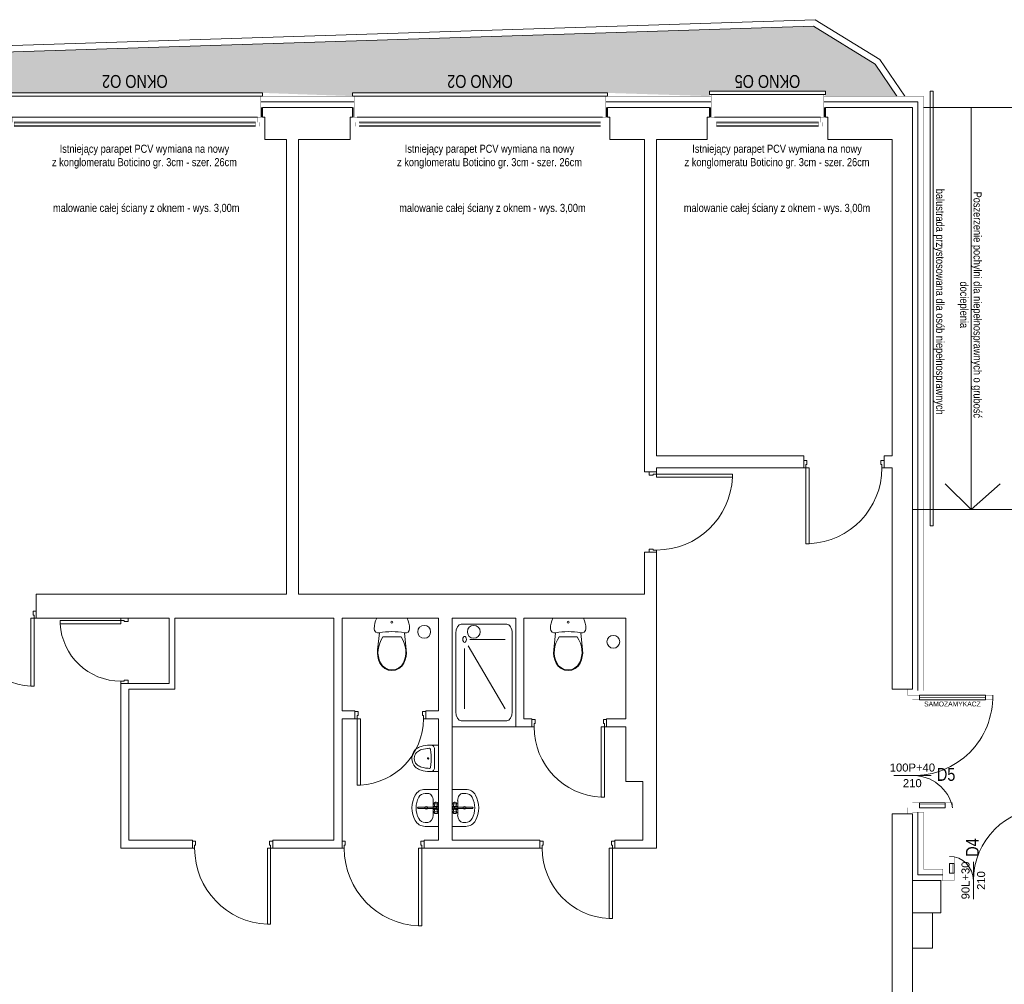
# Model space of a CAD drawing. Header units: millimetres. Extents: x 18880 to 99371, y -5529 to 27899.
# Tile 95 of 161: x 25118 to 26342, y 19063 to 20262. Entities that reach past the tile are written whole.
import ezdxf

# ---------------------------------------------------------------- set-up
doc = ezdxf.new("R2010")
doc.units = ezdxf.units.MM
doc.set_wipeout_variables(frame=1)
doc.linetypes.add('DASHED', pattern=[19.05, 12.7, -6.35])
for name, color, linetype, lineweight in [('AA_HATCH', 251, 'Continuous', 0), ('AA_IZOLACJA', 251, 'Continuous', 0), ('AA_OPIS', 2, 'Continuous', 0), ('AA_WIDOK', 254, 'Continuous', 0), ('AP wymiary', 40, 'Continuous', 0), ('Drzwi ArchiCAD_Nr_Pióra__1', 7, 'Continuous', 13), ('Drzwi ArchiCAD_Nr_Pióra__23', 4, 'Continuous', 20), ('Drzwi ArchiCAD_Nr_Pióra__3', 4, 'Continuous', 18), ('inwentaryzacja_wyposazenie_sanitarne_Nr_pióra__1', 7, 'Continuous', 13), ('K_SCIANY', 90, 'Continuous', 20)]:
    doc.layers.add(name, color=color, linetype=linetype, lineweight=lineweight)
for name, color, linetype in [('Drzwi ArchiCAD', 7, 'Continuous'), ('inwentaryzacja_wyposazenie_sanitarne', 7, 'Continuous'), ('Okna ArchiCADa', 7, 'Continuous')]:
    doc.layers.add(name, color=color, linetype=linetype)
doc.styles.add('ARIAL', font='arial.ttf')
doc.styles.add('Arial Narrow', font='txt')
doc.linetypes.add('STYROPIAN', pattern='A,0.000141,[1,styropian.shx,S=1,R=0,X=0,Y=0],-14.102004', length=14.102145)

# ---------------------------------------------------------------- blocks, each defined once
blk = doc.blocks.new('D1 Drzwi proste 12_85')
at = {"layer": 'Drzwi ArchiCAD_Nr_Pióra__1', "linetype": 'Continuous'}
for p, q in [((-500, 0), (-500, -90)), ((500, 0), (500, -90))]:
    blk.add_line(p, q, dxfattribs=at)
at = {"layer": 'Drzwi ArchiCAD_Nr_Pióra__23', "linetype": 'Continuous'}
for p, q in [((-472, 0), (-500, 0)), ((-500, 0), (-500, -90)), ((-472, -40), (-472, 0)), ((500, 0), (472, 0)), ((472, 0), (472, -40)), ((500, -90), (500, 0)), ((-500, -90), (-460, -90)), ((-460, -40), (-472, -40)), ((-460, -90), (-460, -40)), ((472, -40), (460, -40)), ((460, -40), (460, -90)), ((460, -90), (500, -90))]:
    blk.add_line(p, q, dxfattribs=at)
at = {"layer": 'Drzwi ArchiCAD_Nr_Pióra__3', "linetype": 'Continuous'}
for p, q in [((472, 944), (432, 944)), ((432, 944), (432, 0)), ((472, 0), (472, 944)), ((432, 0), (472, 0))]:
    blk.add_line(p, q, dxfattribs=at)
blk.add_arc((472, 0), 944, 92.4285, 180, dxfattribs=at)
blk = doc.blocks.new('D1 Drzwi proste 12_86')
at = {"layer": 'Drzwi ArchiCAD_Nr_Pióra__1', "linetype": 'Continuous'}
for p, q in [((-450, 0), (-450, -90)), ((450, 0), (450, -90))]:
    blk.add_line(p, q, dxfattribs=at)
at = {"layer": 'Drzwi ArchiCAD_Nr_Pióra__23', "linetype": 'Continuous'}
for p, q in [((-422, 0), (-450, 0)), ((-450, 0), (-450, -90)), ((-422, -40), (-422, 0)), ((450, 0), (422, 0)), ((422, 0), (422, -40)), ((450, -90), (450, 0)), ((-450, -90), (-410, -90)), ((-410, -40), (-422, -40)), ((-410, -90), (-410, -40)), ((422, -40), (410, -40)), ((410, -40), (410, -90)), ((410, -90), (450, -90))]:
    blk.add_line(p, q, dxfattribs=at)
at = {"layer": 'Drzwi ArchiCAD_Nr_Pióra__3', "linetype": 'Continuous'}
for p, q in [((422, 844), (382, 844)), ((382, 844), (382, 0)), ((422, 0), (422, 844)), ((382, 0), (422, 0))]:
    blk.add_line(p, q, dxfattribs=at)
blk.add_arc((422, 0), 844, 92.7165, 180, dxfattribs=at)
blk = doc.blocks.new('D1 Drzwi proste 12_88')
at = {"layer": 'Drzwi ArchiCAD_Nr_Pióra__1', "linetype": 'Continuous'}
for p, q in [((-500, 0), (-500, -90)), ((500, 0), (500, -90))]:
    blk.add_line(p, q, dxfattribs=at)
at = {"layer": 'Drzwi ArchiCAD_Nr_Pióra__23', "linetype": 'Continuous'}
for p, q in [((-472, 0), (-500, 0)), ((-500, 0), (-500, -90)), ((-472, -40), (-472, 0)), ((500, 0), (472, 0)), ((472, 0), (472, -40)), ((500, -90), (500, 0)), ((-500, -90), (-460, -90)), ((-460, -40), (-472, -40)), ((-460, -90), (-460, -40)), ((472, -40), (460, -40)), ((460, -40), (460, -90)), ((460, -90), (500, -90))]:
    blk.add_line(p, q, dxfattribs=at)
at = {"layer": 'Drzwi ArchiCAD_Nr_Pióra__3', "linetype": 'Continuous'}
for p, q in [((472, 944), (432, 944)), ((432, 944), (432, 0)), ((472, 0), (472, 944)), ((432, 0), (472, 0))]:
    blk.add_line(p, q, dxfattribs=at)
blk.add_arc((472, 0), 944, 92.4285, 180, dxfattribs=at)
blk = doc.blocks.new('D1 Drzwi proste 12_89')
at = {"layer": 'Drzwi ArchiCAD_Nr_Pióra__1', "linetype": 'Continuous'}
for p, q in [((-405, 0), (-405, -90)), ((405, 0), (405, -90))]:
    blk.add_line(p, q, dxfattribs=at)
at = {"layer": 'Drzwi ArchiCAD_Nr_Pióra__23', "linetype": 'Continuous'}
for p, q in [((-377, 0), (-405, 0)), ((-405, 0), (-405, -90)), ((-377, -40), (-377, 0)), ((405, 0), (377, 0)), ((377, 0), (377, -40)), ((405, -90), (405, 0)), ((-405, -90), (-365, -90)), ((-365, -40), (-377, -40)), ((-365, -90), (-365, -40)), ((377, -40), (365, -40)), ((365, -40), (365, -90)), ((365, -90), (405, -90))]:
    blk.add_line(p, q, dxfattribs=at)
at = {"layer": 'Drzwi ArchiCAD_Nr_Pióra__3', "linetype": 'Continuous'}
for p, q in [((377, 754), (337, 754)), ((337, 754), (337, 0)), ((377, 0), (377, 754)), ((337, 0), (377, 0))]:
    blk.add_line(p, q, dxfattribs=at)
blk.add_arc((377, 0), 754, 93.041, 180, dxfattribs=at)
blk = doc.blocks.new('D1 Drzwi proste 12_90')
at = {"layer": 'Drzwi ArchiCAD_Nr_Pióra__1', "linetype": 'Continuous'}
for p, q in [((-465, 0), (-465, -90)), ((465, 0), (465, -90))]:
    blk.add_line(p, q, dxfattribs=at)
at = {"layer": 'Drzwi ArchiCAD_Nr_Pióra__23', "linetype": 'Continuous'}
for p, q in [((-437, 0), (-465, 0)), ((-465, 0), (-465, -90)), ((-437, -40), (-437, 0)), ((465, 0), (437, 0)), ((437, 0), (437, -40)), ((465, -90), (465, 0)), ((-465, -90), (-425, -90)), ((-425, -40), (-437, -40)), ((-425, -90), (-425, -40)), ((437, -40), (425, -40)), ((425, -40), (425, -90)), ((425, -90), (465, -90))]:
    blk.add_line(p, q, dxfattribs=at)
at = {"layer": 'Drzwi ArchiCAD_Nr_Pióra__3', "linetype": 'Continuous'}
for p, q in [((437, 874), (397, 874)), ((397, 874), (397, 0)), ((437, 0), (437, 874)), ((397, 0), (437, 0))]:
    blk.add_line(p, q, dxfattribs=at)
blk.add_arc((437, 0), 874, 92.6231, 180, dxfattribs=at)
blk = doc.blocks.new('D1 Drzwi proste 12_91')
at = {"layer": 'Drzwi ArchiCAD_Nr_Pióra__1', "linetype": 'Continuous'}
for p, q in [((-510, 0), (-510, -90)), ((510, 0), (510, -90))]:
    blk.add_line(p, q, dxfattribs=at)
at = {"layer": 'Drzwi ArchiCAD_Nr_Pióra__23', "linetype": 'Continuous'}
for p, q in [((-482, 0), (-510, 0)), ((-510, 0), (-510, -90)), ((-482, -40), (-482, 0)), ((510, 0), (482, 0)), ((482, 0), (482, -40)), ((510, -90), (510, 0)), ((-510, -90), (-470, -90)), ((-470, -40), (-482, -40)), ((-470, -90), (-470, -40)), ((482, -40), (470, -40)), ((470, -40), (470, -90)), ((470, -90), (510, -90))]:
    blk.add_line(p, q, dxfattribs=at)
at = {"layer": 'Drzwi ArchiCAD_Nr_Pióra__3', "linetype": 'Continuous'}
for p, q in [((482, 964), (442, 964)), ((442, 964), (442, 0)), ((482, 0), (482, 964)), ((442, 0), (482, 0))]:
    blk.add_line(p, q, dxfattribs=at)
blk.add_arc((482, 0), 964, 92.3781, 180, dxfattribs=at)
blk = doc.blocks.new('D1 Drzwi proste 12_92')
at = {"layer": 'Drzwi ArchiCAD_Nr_Pióra__1', "linetype": 'Continuous'}
for p, q in [((-500, 0), (-500, -90)), ((500, 0), (500, -90))]:
    blk.add_line(p, q, dxfattribs=at)
at = {"layer": 'Drzwi ArchiCAD_Nr_Pióra__23', "linetype": 'Continuous'}
for p, q in [((-472, 0), (-500, 0)), ((-500, 0), (-500, -90)), ((-472, -40), (-472, 0)), ((500, 0), (472, 0)), ((472, 0), (472, -40)), ((500, -90), (500, 0)), ((-500, -90), (-460, -90)), ((-460, -40), (-472, -40)), ((-460, -90), (-460, -40)), ((472, -40), (460, -40)), ((460, -40), (460, -90)), ((460, -90), (500, -90))]:
    blk.add_line(p, q, dxfattribs=at)
at = {"layer": 'Drzwi ArchiCAD_Nr_Pióra__3', "linetype": 'Continuous'}
for p, q in [((472, 944), (432, 944)), ((432, 944), (432, 0)), ((472, 0), (472, 944)), ((432, 0), (472, 0))]:
    blk.add_line(p, q, dxfattribs=at)
blk.add_arc((472, 0), 944, 92.4285, 180, dxfattribs=at)
blk = doc.blocks.new('D1 Drzwi proste 12_129')
at = {"layer": 'Drzwi ArchiCAD_Nr_Pióra__1', "linetype": 'Continuous'}
for p, q in [((-440, 0), (-440, -90)), ((440, 0), (440, -90))]:
    blk.add_line(p, q, dxfattribs=at)
at = {"layer": 'Drzwi ArchiCAD_Nr_Pióra__23', "linetype": 'Continuous'}
for p, q in [((-412, 0), (-440, 0)), ((-440, 0), (-440, -90)), ((-412, -40), (-412, 0)), ((440, 0), (412, 0)), ((412, 0), (412, -40)), ((440, -90), (440, 0)), ((-440, -90), (-400, -90)), ((-400, -40), (-412, -40)), ((-400, -90), (-400, -40)), ((412, -40), (400, -40)), ((400, -40), (400, -90)), ((400, -90), (440, -90))]:
    blk.add_line(p, q, dxfattribs=at)
at = {"layer": 'Drzwi ArchiCAD_Nr_Pióra__3', "linetype": 'Continuous'}
for p, q in [((412, 824), (372, 824)), ((372, 824), (372, 0)), ((412, 0), (412, 824)), ((372, 0), (412, 0))]:
    blk.add_line(p, q, dxfattribs=at)
blk.add_arc((412, 0), 824, 92.7824, 180, dxfattribs=at)
blk = doc.blocks.new('Umywalka 01 12_4')
at = {"layer": 'inwentaryzacja_wyposazenie_sanitarne_Nr_pióra__1', "linetype": 'Continuous'}
for p, q in [((-230, 0), (-230, -168)), ((230, 0), (-230, 0)), ((230, 0), (230, -168)), ((-91, -68), (-91, -68)), ((91, -68), (-91, -68)), ((-69, -23), (-70, -29)), ((-70, -29), (-70, -36)), ((-70, -36), (-69, -43)), ((-68, -17), (-69, -23)), ((-69, -43), (-68, -48)), ((-66, -14), (-68, -17)), ((-68, -48), (-66, -51)), ((-60, -10), (-66, -14)), ((-60, -55), (-66, -51)), ((-58, -9), (-60, -10)), ((-60, -55), (-58, -57)), ((-55, -10), (-58, -9)), ((-20, -21), (-58, -9)), ((-20, -45), (-58, -57)), ((-58, -57), (-55, -55)), ((-52, -14), (-55, -10)), ((-55, -55), (-52, -51)), ((-50, -21), (-52, -14)), ((-52, -51), (-50, -45)), ((-50, -29), (-50, -21)), ((-50, -37), (-50, -29)), ((-50, -45), (-50, -37)), ((-8, -31), (-8, -252)), ((8, -252), (8, -31)), ((20, -21), (58, -9)), ((20, -45), (58, -57)), ((52, -14), (50, -21)), ((50, -21), (50, -29)), ((50, -29), (50, -37)), ((50, -37), (50, -45)), ((50, -45), (52, -51)), ((55, -10), (52, -14)), ((52, -51), (55, -55)), ((58, -9), (55, -10)), ((55, -55), (58, -57)), ((60, -10), (58, -9)), ((58, -57), (60, -55)), ((60, -10), (66, -14)), ((60, -55), (66, -51)), ((68, -17), (66, -14)), ((66, -51), (68, -48)), ((69, -23), (68, -17)), ((68, -48), (69, -43)), ((70, -29), (69, -23)), ((69, -43), (70, -36)), ((70, -36), (70, -29)), ((-180, -134), (-180, -168)), ((180, -134), (180, -168))]:
    blk.add_line(p, q, dxfattribs=at)
blk.add_circle((0, -152), 17.5, dxfattribs=at)
for centre, radius, start, end in [((0, -33), 30, 27.9765, 152.0235), ((0, -33), 30, 207.9765, 254.7747), ((0, -33), 16.8, 298.0549, 241.9451), ((0, -33), 8, 10, 170), ((0, -33), 30, 285.2253, 332.0235), ((-91, -168), 139, 180, 241.5254), ((-91, -168), 88.9, 180, 241.5254), ((91, -168), 88.9, 298.4746, 0), ((91, -168), 139, 298.4746, 0), ((0, 0), 330, 241.5254, 298.4746), ((0, 0), 280, 241.5254, 298.4746), ((0, -252), 7.88, 180, 0)]:
    blk.add_arc(centre, radius, start, end, dxfattribs=at)
for centre, major_axis, start_param, end_param in [((-91, -134), (88.9, 0), 1.570796, 3.141593), ((91, -134), (-88.9, 0), 3.141593, 4.712389)]:
    blk.add_ellipse(centre, major_axis=major_axis, ratio=0.750558, start_param=start_param, end_param=end_param, dxfattribs=at)
blk = doc.blocks.new('WC DP 12_9')
at = {"layer": 'inwentaryzacja_wyposazenie_sanitarne_Nr_pióra__1', "linetype": 'Continuous'}
for p, q in [((18, 619), (8, 587)), ((31, 650), (18, 619)), ((409, 650), (31, 650)), ((422, 619), (409, 650)), ((432, 587), (422, 619)), ((2, 554), (0, 520)), ((0, 520), (5, 498)), ((8, 587), (2, 554)), ((5, 498), (20, 479)), ((420, 479), (435, 498)), ((438, 554), (432, 587)), ((435, 498), (440, 520)), ((440, 520), (438, 554)), ((20, 479), (40, 469)), ((40, 469), (64, 469)), ((64, 469), (41, 257)), ((86, 381), (68, 341)), ((107, 419), (86, 381)), ((333, 419), (107, 419)), ((354, 381), (333, 419)), ((372, 341), (354, 381)), ((399, 257), (376, 469)), ((376, 469), (400, 469)), ((400, 469), (420, 479)), ((41, 257), (39, 215)), ((49, 256), (47, 215)), ((56, 299), (49, 256)), ((68, 341), (56, 299)), ((384, 299), (372, 341)), ((391, 256), (384, 299)), ((393, 215), (391, 256)), ((401, 215), (399, 257)), ((39, 215), (44, 173)), ((44, 173), (54, 132)), ((47, 215), (52, 174)), ((52, 174), (62, 134)), ((54, 132), (70, 92)), ((62, 134), (78, 96)), ((362, 96), (378, 134)), ((370, 92), (386, 132)), ((378, 134), (388, 174)), ((386, 132), (396, 173)), ((388, 174), (393, 215)), ((396, 173), (401, 215)), ((70, 92), (97, 54)), ((78, 96), (102, 60)), ((97, 54), (132, 25)), ((102, 60), (136, 32)), ((132, 25), (174, 6)), ((136, 32), (176, 14)), ((174, 6), (220, 0)), ((176, 14), (220, 8)), ((220, 8), (264, 14)), ((220, 0), (266, 6)), ((264, 14), (304, 32)), ((266, 6), (308, 25)), ((304, 32), (338, 60)), ((308, 25), (343, 54)), ((338, 60), (362, 96)), ((343, 54), (370, 92))]:
    blk.add_line(p, q, dxfattribs=at)
blk.add_ellipse((220, 600), major_axis=(12.2, 0), ratio=0.9963, dxfattribs=at)
blk.add_ellipse((220, -298), major_axis=(785, 0), ratio=0.9963, start_param=1.370375, end_param=1.771221, dxfattribs=at)
blk = doc.blocks.new('Brodzik prysznicowy 12_6')
at = {"layer": 'inwentaryzacja_wyposazenie_sanitarne_Nr_pióra__1', "linetype": 'Continuous'}
for p, q in [((1350, 790), (0, 790)), ((0, 790), (0, 0)), ((187, 746), (1162, 746)), ((1350, 0), (1350, 790)), ((75, 110), (75, 680)), ((263, 219), (263, 658)), ((342, 200), (1125, 658)), ((1275, 110), (1275, 680)), ((375, 154), (1125, 154)), ((0, 0), (1350, 0)), ((187, 44), (1162, 44))]:
    blk.add_line(p, q, dxfattribs=at)
for centre, start_param, end_param in [((187, 680), 1.570796, 3.141593), ((1162, 680), 0, 1.570796), ((187, 110), 3.141593, 4.712389), ((1162, 110), 4.712389, 6.283185)]:
    blk.add_ellipse(centre, major_axis=(112, 0), ratio=0.585185, start_param=start_param, end_param=end_param, dxfattribs=at)
blk.add_ellipse((263, 154), major_axis=(-37.5, 0), ratio=0.585185, dxfattribs=at)
blk = doc.blocks.new('Umywalka 01 12_16')
at = {"layer": 'inwentaryzacja_wyposazenie_sanitarne_Nr_pióra__1', "linetype": 'Continuous'}
for p, q in [((-230, 0), (-230, -168)), ((230, 0), (-230, 0)), ((230, 0), (230, -168)), ((-91, -68), (-91, -68)), ((91, -68), (-91, -68)), ((-69, -23), (-70, -29)), ((-70, -29), (-70, -36)), ((-70, -36), (-69, -43)), ((-68, -17), (-69, -23)), ((-69, -43), (-68, -48)), ((-66, -14), (-68, -17)), ((-68, -48), (-66, -51)), ((-60, -10), (-66, -14)), ((-60, -55), (-66, -51)), ((-58, -9), (-60, -10)), ((-60, -55), (-58, -57)), ((-55, -10), (-58, -9)), ((-20, -21), (-58, -9)), ((-20, -45), (-58, -57)), ((-58, -57), (-55, -55)), ((-52, -14), (-55, -10)), ((-55, -55), (-52, -51)), ((-50, -21), (-52, -14)), ((-52, -51), (-50, -45)), ((-50, -29), (-50, -21)), ((-50, -37), (-50, -29)), ((-50, -45), (-50, -37)), ((-8, -31), (-8, -252)), ((8, -252), (8, -31)), ((20, -21), (58, -9)), ((20, -45), (58, -57)), ((52, -14), (50, -21)), ((50, -21), (50, -29)), ((50, -29), (50, -37)), ((50, -37), (50, -45)), ((50, -45), (52, -51)), ((55, -10), (52, -14)), ((52, -51), (55, -55)), ((58, -9), (55, -10)), ((55, -55), (58, -57)), ((60, -10), (58, -9)), ((58, -57), (60, -55)), ((60, -10), (66, -14)), ((60, -55), (66, -51)), ((68, -17), (66, -14)), ((66, -51), (68, -48)), ((69, -23), (68, -17)), ((68, -48), (69, -43)), ((70, -29), (69, -23)), ((69, -43), (70, -36)), ((70, -36), (70, -29)), ((-180, -134), (-180, -168)), ((180, -134), (180, -168))]:
    blk.add_line(p, q, dxfattribs=at)
blk.add_circle((0, -152), 17.5, dxfattribs=at)
for centre, radius, start, end in [((0, -33), 30, 27.9765, 152.0235), ((0, -33), 30, 207.9765, 254.7747), ((0, -33), 16.8, 298.0549, 241.9451), ((0, -33), 8, 10, 170), ((0, -33), 30, 285.2253, 332.0235), ((-91, -168), 139, 180, 241.5254), ((-91, -168), 88.9, 180, 241.5254), ((91, -168), 88.9, 298.4746, 0), ((91, -168), 139, 298.4746, 0), ((0, 0), 330, 241.5254, 298.4746), ((0, 0), 280, 241.5254, 298.4746), ((0, -252), 7.88, 180, 0)]:
    blk.add_arc(centre, radius, start, end, dxfattribs=at)
for centre, major_axis, start_param, end_param in [((-91, -134), (88.9, 0), 1.570796, 3.141593), ((91, -134), (-88.9, 0), 3.141593, 4.712389)]:
    blk.add_ellipse(centre, major_axis=major_axis, ratio=0.750558, start_param=start_param, end_param=end_param, dxfattribs=at)
blk = doc.blocks.new('Pisuar 01 12')
at = {"layer": 'inwentaryzacja_wyposazenie_sanitarne_Nr_pióra__1', "linetype": 'Continuous'}
for p, q in [((0, 330), (0, 306)), ((0, 330), (330, 330)), ((0, 306), (0, 283)), ((0, 283), (0, 279)), ((0, 279), (0, 246)), ((0, 243), (1, 249)), ((0, 246), (0, 243)), ((1, 249), (4, 256)), ((4, 256), (9, 262)), ((9, 262), (14, 267)), ((14, 267), (21, 272)), ((21, 272), (29, 275)), ((29, 275), (37, 278)), ((37, 278), (46, 280)), ((46, 280), (56, 280)), ((56, 280), (274, 280)), ((274, 280), (284, 280)), ((284, 280), (293, 278)), ((293, 278), (301, 275)), ((301, 275), (309, 272)), ((309, 272), (316, 267)), ((316, 267), (322, 262)), ((322, 262), (326, 256)), ((326, 256), (329, 249)), ((329, 249), (330, 243)), ((330, 330), (330, 287)), ((330, 287), (330, 279)), ((330, 279), (330, 246)), ((330, 246), (330, 243)), ((0, 243), (1, 218)), ((1, 218), (2, 200)), ((2, 200), (3, 191)), ((3, 191), (7, 165)), ((7, 165), (11, 139)), ((11, 139), (18, 113)), ((40, 222), (41, 224)), ((40, 219), (40, 222)), ((41, 201), (40, 219)), ((41, 224), (43, 227)), ((42, 193), (41, 201)), ((45, 168), (42, 193)), ((43, 227), (46, 228)), ((50, 143), (45, 168)), ((46, 228), (49, 230)), ((49, 230), (53, 231)), ((56, 119), (50, 143)), ((53, 231), (90, 235)), ((90, 235), (127, 238)), ((127, 238), (138, 238)), ((138, 238), (192, 238)), ((192, 238), (203, 238)), ((203, 238), (240, 235)), ((240, 235), (278, 231)), ((280, 143), (274, 119)), ((278, 231), (281, 230)), ((285, 168), (280, 143)), ((281, 230), (284, 228)), ((284, 228), (287, 227)), ((288, 193), (285, 168)), ((287, 227), (289, 224)), ((289, 201), (288, 193)), ((289, 224), (290, 222)), ((290, 219), (289, 201)), ((290, 222), (290, 219)), ((313, 113), (319, 139)), ((319, 139), (324, 165)), ((324, 165), (327, 191)), ((327, 191), (328, 200)), ((328, 200), (329, 218)), ((329, 218), (330, 243)), ((18, 113), (23, 98)), ((23, 98), (30, 82)), ((30, 82), (38, 68)), ((38, 68), (48, 54)), ((48, 54), (60, 40)), ((60, 105), (56, 119)), ((66, 92), (60, 105)), ((60, 40), (81, 23)), ((74, 80), (66, 92)), ((82, 67), (74, 80)), ((81, 23), (106, 11)), ((92, 57), (82, 67)), ((107, 44), (92, 57)), ((106, 11), (135, 3)), ((124, 36), (107, 44)), ((144, 30), (124, 36)), ((135, 3), (165, 0)), ((165, 28), (144, 30)), ((186, 30), (165, 28)), ((165, 0), (195, 3)), ((206, 36), (186, 30)), ((195, 3), (224, 11)), ((223, 44), (206, 36)), ((238, 57), (223, 44)), ((224, 11), (249, 23)), ((248, 67), (238, 57)), ((257, 80), (248, 67)), ((249, 23), (270, 40)), ((264, 92), (257, 80)), ((270, 105), (264, 92)), ((274, 119), (270, 105)), ((270, 40), (282, 54)), ((282, 54), (292, 68)), ((292, 68), (301, 82)), ((301, 82), (307, 98)), ((307, 98), (313, 113))]:
    blk.add_line(p, q, dxfattribs=at)
blk.add_ellipse((166, 201), major_axis=(9.27, 0), ratio=0.93164, dxfattribs=at)
blk = doc.blocks.new('O1 rozwierane 12_80')
at = {"layer": 'AA_WIDOK', "color": 4}
blk.add_lwpolyline([(1585, 260), (1585, 300), (-1585, 300), (-1585, 260)], dxfattribs=at)
at = {"layer": 'AA_WIDOK', "linetype": 'DASHED', "ltscale": 0.5}
blk.add_lwpolyline([(1585, 260), (-1585, 260)], dxfattribs=at)
at = {"layer": 'AA_WIDOK', "color": 4, "const_width": 3}
for points in [[(-1615, -90), (-1615, 0)], [(1615, 0), (1615, -90)]]:
    blk.add_lwpolyline(points, dxfattribs=at)
at = {"color": 4}
blk.add_wipeout([(-1500, -115), (-1500, -65), (-1525, -65), (-1525, 0), (1525, 0), (1525, -65), (1500, -65), (1500, -115)], dxfattribs=at).dxf.layer = 'AA_WIDOK'
at = {"layer": 'AA_IZOLACJA', "linetype": 'STYROPIAN', "ltscale": 0.2}
for points in [[(-1575, 120), (-1575, 0)], [(1575, 120), (1575, 0)]]:
    blk.add_lwpolyline(points, dxfattribs=at)
at = {"layer": 'AA_WIDOK', "const_width": 3}
for points in [[(-1565, 260), (-1565, 0)], [(1565, 260), (1565, 0)]]:
    blk.add_lwpolyline(points, dxfattribs=at)
at = {"layer": 'AA_WIDOK', "color": 4, "const_width": 3}
for points in [[(-1615, 0), (-1525, 0)], [(-1525, 0), (-1525, -65)], [(1525, -65), (1525, 0)], [(1525, 0), (1615, 0)], [(-1550, -90), (-1615, -90)], [(-1525, -65), (-1550, -65)], [(-1550, -65), (-1550, -90)], [(-1550, -65), (-1500, -65)], [(-1550, -115), (-1550, -65)], [(-1500, -115), (-1550, -115)], [(-1500, -65), (-1500, -115)], [(1500, -80), (-1500, -80)], [(1500, -90), (-1500, -90)], [(1500, -100), (-1500, -100)], [(1500, -115), (1500, -65)], [(1500, -65), (1550, -65)], [(1550, -115), (1500, -115)], [(1550, -65), (1525, -65)], [(1550, -90), (1550, -65)], [(1550, -65), (1550, -115)], [(1615, -90), (1550, -90)]]:
    blk.add_lwpolyline(points, dxfattribs=at)
at = {"layer": 'AA_WIDOK', "color": 4}
for points in [[(-1525, 0), (1525, 0)], [(1500, -65), (-1500, -65)], [(1500, -115), (-1500, -115)], [(1500, -115), (-1500, -115)]]:
    blk.add_lwpolyline(points, dxfattribs=at)
blk = doc.blocks.new('O1 rozwierane 12_97')
at = {"layer": 'AA_WIDOK', "color": 4}
blk.add_lwpolyline([(-720, 280), (-720, 320), (720, 320), (720, 280)], dxfattribs=at)
at = {"layer": 'AA_WIDOK', "linetype": 'DASHED', "ltscale": 0.5}
blk.add_lwpolyline([(-720, 280), (720, 280)], dxfattribs=at)
at = {"layer": 'AA_WIDOK', "color": 4, "const_width": 3}
for points in [[(-750, 0), (-750, -90)], [(750, -90), (750, 0)]]:
    blk.add_lwpolyline(points, dxfattribs=at)
at = {"color": 4}
blk.add_wipeout([(635, -115), (635, -65), (660, -65), (660, 0), (-660, 0), (-660, -65), (-635, -65), (-635, -115)], dxfattribs=at).dxf.layer = 'AA_WIDOK'
at = {"layer": 'AA_IZOLACJA', "linetype": 'STYROPIAN', "ltscale": 0.2}
for points in [[(-710, 120), (-710, 0)], [(710, 120), (710, 0)]]:
    blk.add_lwpolyline(points, dxfattribs=at)
at = {"layer": 'AA_WIDOK', "const_width": 3}
for points in [[(-700, 280), (-700, 0)], [(700, 280), (700, 0)]]:
    blk.add_lwpolyline(points, dxfattribs=at)
at = {"layer": 'AA_WIDOK', "color": 4, "const_width": 3}
for points in [[(-660, 0), (-750, 0)], [(-660, -65), (-660, 0)], [(750, 0), (660, 0)], [(660, 0), (660, -65)], [(-750, -90), (-685, -90)], [(-685, -90), (-685, -65)], [(-685, -65), (-660, -65)], [(-635, -65), (-685, -65)], [(-685, -65), (-685, -115)], [(-685, -115), (-635, -115)], [(-635, -115), (-635, -65)], [(-635, -80), (635, -80)], [(-635, -90), (635, -90)], [(-635, -100), (635, -100)], [(685, -65), (635, -65)], [(635, -65), (635, -115)], [(635, -115), (685, -115)], [(660, -65), (685, -65)], [(685, -65), (685, -90)], [(685, -115), (685, -65)], [(685, -90), (750, -90)]]:
    blk.add_lwpolyline(points, dxfattribs=at)
at = {"layer": 'AA_WIDOK', "color": 4}
for points in [[(660, 0), (-660, 0)], [(-635, -65), (635, -65)], [(-635, -115), (635, -115)], [(-635, -115), (635, -115)]]:
    blk.add_lwpolyline(points, dxfattribs=at)
blk = doc.blocks.new('dsggf')
at = {"layer": 'AA_WIDOK', "color": 4, "const_width": 0.3}
for points in [[(-13, 81), (-13, 90), (-19, 90), (-19, 81)], [(-16.5, 9), (-16.5, 81), (-15.5, 81), (-15.5, 9)], [(-133, 21), (-133, 30), (-127, 30), (-127, 21)], [(-129.5, 9), (-129.5, 21), (-130.5, 21), (-130.5, 9)], [(-143.5, -6), (-133, -6), (-133, 0), (-143.5, 0)], [(-133, 0), (-133, 9), (-127, 9), (-127, 0)], [(-13, 0), (-13, 9), (-19, 9), (-19, 0)], [(-2.5, -6), (-13, -6), (-13, 0), (-2.5, 0)]]:
    blk.add_lwpolyline(points, close=True, dxfattribs=at)
at = {"layer": 'AA_WIDOK', "color": 4}
for points in [[(-19, 9), (-19, 81), (-13, 81), (-13, 9)], [(-127, 9), (-127, 21), (-133, 21), (-133, 9)]]:
    blk.add_lwpolyline(points, close=True, dxfattribs=at)
at = {"layer": 'AA_WIDOK', "const_width": 0.3}
for points in [[(-141.5, 14), (-141.5, 0)], [(-4.5, 14), (-4.5, 0)]]:
    blk.add_lwpolyline(points, dxfattribs=at)
at = {"layer": 'AA_WIDOK', "color": 4}
for centre, radius, start, end in [((-13, 0), 90, 90, 180), ((-133.2, -0.2), 30.2, 0.3912, 89.6088)]:
    blk.add_arc(centre, radius, start, end, dxfattribs=at)
blk = doc.blocks.new('wgw')
at = {"layer": 'AA_WIDOK', "color": 4, "const_width": 0.3}
for points in [[(-6, 155), (-6, 147.5), (0, 147.5), (0, 155)], [(0, 147.5), (9, 147.5), (9, 141.5), (0, 141.5)], [(91, 147.5), (100, 147.5), (100, 141.5), (91, 141.5)], [(9, 144), (91, 144), (91, 145), (9, 145)], [(0, 7.5), (9, 7.5), (9, 13.5), (0, 13.5)], [(41, 7.5), (50, 7.5), (50, 13.5), (41, 13.5)], [(-6, 0), (-6, 7.5), (0, 7.5), (0, 0)], [(9, 11), (41, 11), (41, 10), (9, 10)]]:
    blk.add_lwpolyline(points, close=True, dxfattribs=at)
at = {"layer": 'AA_WIDOK', "const_width": 0.3}
for points in [[(14, 153), (0, 153)], [(14, 2), (0, 2)]]:
    blk.add_lwpolyline(points, dxfattribs=at)
at = {"layer": 'AA_WIDOK', "color": 4}
for points in [[(9, 141.5), (91, 141.5), (91, 147.5), (9, 147.5)], [(9, 13.5), (41, 13.5), (41, 7.5), (9, 7.5)]]:
    blk.add_lwpolyline(points, close=True, dxfattribs=at)
for centre, radius, start, end in [((1.9, 145.6), 98.1, 268.9003, 1.0997), ((1, -2.5), 50, 11.5023, 91.1781)]:
    blk.add_arc(centre, radius, start, end, dxfattribs=at)

msp = doc.modelspace()

# ---------------------------------------------------------------- hatches: boundary and pattern name
at = {"layer": 'AA_HATCH'}
h = msp.add_hatch(dxfattribs=at)
h.set_pattern_fill('AR-CONC', color=256, scale=0.1)
h.paths.add_polyline_path([(26104.98355, 20254.33245), (24580.47593, 20205.45549), (24494.34936, 20148.03857), (24465.96863, 20081.8187), (24507.60839, 18259.37583), (25866.01574, 18259.37583), (25866.01574, 17349.37583), (25910.01574, 17349.37583), (25910.01574, 18303.37583), (25857.01574, 18303.37583), (25857.01574, 18299.37583), (25540.01574, 18299.37583), (25430.01574, 18303.3044), (25430.01574, 18299.37583), (25113.01574, 18299.37583), (24997.01574, 18303.30803), (24997.01574, 18299.37583), (24680.01574, 18299.37583), (24582.01574, 18303.37583), (24582.01574, 19002.37583), (24578.01574, 19002.37583), (24578.01574, 19468.37583), (24582.01574, 20167.37583), (24668.51574, 20167.37583), (24668.51574, 20171.37583), (24985.51574, 20171.37583), (25103.01574, 20167.44277), (25103.01574, 20171.37583), (25420.01574, 20171.37583), (25532.01574, 20167.446), (25532.01574, 20171.37583), (25849.01574, 20171.37583), (25975.90845, 20167.43789), (25975.90845, 20173.37583), (26119.90845, 20173.37583), (26119.90845, 20167.37583), (26208.85058, 20167.37583), (26181.8768, 20207.13555)])

# ---------------------------------------------------------------- linework, layer by layer
at = {"layer": 'AA_IZOLACJA', "linetype": 'STYROPIAN', "ltscale": 1.4}
for points in [[(25534.01574, 20160.37583), (25418.01574, 20160.37583)], [(25977.90845, 20160.37583), (25847.01574, 20160.37583)], [(26235.01574, 19428.37583), (26235.01574, 20160.37583), (26117.90845, 20160.37583)], [(26266.01574, 19199.37583), (26235.01574, 19199.37583), (26235.01574, 19277.37583)]]:
    msp.add_lwpolyline(points, dxfattribs=at)
at = {"layer": 'AA_OPIS', "linetype": 'Continuous'}
for p, q in [((26204.81581, 19322.87583), (26251.21567, 19322.87583)), ((26304.01574, 19169.1759), (26304.01574, 19215.57575))]:
    msp.add_line(p, q, dxfattribs=at)
at = {"layer": 'AA_WIDOK'}
for p, q in [((26362.01574, 20153.37583), (26242.01574, 20153.37583)), ((26301.01574, 20153.37583), (26301.01574, 19653.37583)), ((26301.01574, 19653.37583), (26269.01385, 19685.37771)), ((26301.01574, 19653.37583), (26337.01763, 19685.37771)), ((26528.01574, 19653.37583), (26228.01574, 19653.37583))]:
    msp.add_line(p, q, dxfattribs=at)
at = {"layer": 'AA_WIDOK', "const_width": 0.3}
for points in [[(25534.01574, 20167.37583), (25418.01574, 20167.37583)], [(25977.90845, 20167.37583), (25847.01574, 20167.37583)], [(26242.01574, 19428.37583), (26242.01574, 20167.37583), (26117.90845, 20167.37583)], [(26266.01574, 19206.37583), (26242.01574, 19206.37583), (26242.01574, 19277.37583)]]:
    msp.add_lwpolyline(points, dxfattribs=at)
at = {"layer": 'AP wymiary'}
msp.add_lwpolyline([(26254.01574, 20173.37583), (26250.01574, 20173.37583), (26250.01574, 19633.37583), (26254.01574, 19633.37583)], close=True, dxfattribs=at)
at = {"layer": 'K_SCIANY'}
for points in [[(25465.01574, 19548.37583), (25465.01574, 20113.37583), (25529.01574, 20113.37583), (25529.01574, 20132.37583), (25529.01574, 20141.37583), (25532.01574, 20141.37583), (25532.01574, 20153.37583), (25420.01574, 20153.37583), (25420.01574, 20141.37583), (25423.01574, 20141.37583), (25423.01574, 20132.37583), (25423.01574, 20113.37583), (25450.01574, 20113.37583), (25450.01574, 19548.37583)], [(25901.01574, 19600.37583), (25895.01574, 19600.37583)], [(25895.01574, 19600.37583), (25895.01574, 19548.37583)], [(25910.01574, 19600.37583), (25901.01574, 19600.37583)], [(25910.01574, 19548.37583), (25910.01574, 19600.37583)], [(25139.01574, 19527.37583), (25139.01574, 19548.37583)], [(25450.01574, 19548.37583), (25139.01574, 19548.37583)], [(25895.01574, 19548.37583), (25465.01574, 19548.37583)], [(25910.01574, 19315.37583), (25910.01574, 19548.37583)], [(25139.01574, 19518.37583), (25139.01574, 19527.37583)], [(25139.01574, 19518.37583), (25244.01574, 19518.37583)], [(25244.01574, 19518.37583), (25253.01574, 19518.37583)], [(25253.01574, 19518.37583), (25254.01574, 19518.37583)], [(25254.01574, 19518.37583), (25304.01574, 19518.37583)], [(25304.01574, 19518.37583), (25304.01574, 19437.37583)], [(25311.01574, 19518.37583), (25509.01574, 19518.37583)], [(25311.01574, 19430.37583), (25311.01574, 19518.37583)], [(25509.01574, 19518.37583), (25509.01574, 19242.37583)], [(25519.01574, 19518.37583), (25639.01574, 19518.37583)], [(25519.01574, 19403.37583), (25519.01574, 19518.37583)], [(25639.01574, 19518.37583), (25639.01574, 19403.37583)], [(25656.01574, 19518.37583), (25735.01574, 19518.37583)], [(25656.01574, 19242.37583), (25656.01574, 19518.37583)], [(25735.01574, 19518.37583), (25735.01574, 19383.37583)], [(25745.01574, 19518.37583), (25872.01574, 19518.37583)], [(25745.01574, 19393.37583), (25745.01574, 19518.37583)], [(25872.01574, 19518.37583), (25872.01574, 19393.37583)], [(25244.01574, 19437.37583), (25253.01574, 19437.37583)], [(25244.01574, 19437.37583), (25244.01574, 19232.37583)], [(25253.01574, 19437.37583), (25254.01574, 19437.37583)], [(25304.01574, 19437.37583), (25254.01574, 19437.37583)], [(25254.01574, 19242.37583), (25254.01574, 19430.37583)], [(25254.01574, 19430.37583), (25311.01574, 19430.37583)], [(25535.01574, 19403.37583), (25519.01574, 19403.37583)], [(25535.01574, 19402.37583), (25535.01574, 19403.37583)], [(25535.01574, 19393.37583), (25535.01574, 19402.37583)], [(25623.01574, 19402.37583), (25623.01574, 19403.37583)], [(25639.01574, 19403.37583), (25623.01574, 19403.37583)], [(25623.01574, 19393.37583), (25623.01574, 19402.37583)], [(25519.01574, 19242.37583), (25519.01574, 19393.37583)], [(25519.01574, 19393.37583), (25535.01574, 19393.37583)], [(25623.01574, 19393.37583), (25639.01574, 19393.37583)], [(25639.01574, 19393.37583), (25639.01574, 19242.37583)], [(25755.01574, 19393.37583), (25745.01574, 19393.37583)], [(25755.01574, 19392.37583), (25755.01574, 19393.37583)], [(25755.01574, 19383.37583), (25755.01574, 19392.37583)], [(25848.01574, 19392.37583), (25848.01574, 19393.37583)], [(25872.01574, 19393.37583), (25848.01574, 19393.37583)], [(25848.01574, 19383.37583), (25848.01574, 19392.37583)], [(25735.01574, 19383.37583), (25755.01574, 19383.37583)], [(25848.01574, 19383.37583), (25872.01574, 19383.37583)], [(25872.01574, 19383.37583), (25872.01574, 19315.37583)], [(25872.01574, 19315.37583), (25893.01574, 19315.37583)], [(25893.01574, 19315.37583), (25893.01574, 19242.37583)], [(25910.01574, 19232.37583), (25910.01574, 19315.37583)], [(26203.01574, 18357.37583), (26203.01574, 19275.37583), (26216.51574, 19275.37583), (26228.01574, 19275.37583), (26228.01574, 19192.37583), (26263.51574, 19192.37583), (26263.51574, 19180.37583), (26263.51574, 19180.37583), (26263.51574, 19173.37583), (26263.51574, 19152.37583), (26228.01574, 19152.37583), (26228.01574, 19192.37583)], [(25333.01574, 19242.37583), (25254.01574, 19242.37583)], [(25333.01574, 19241.37583), (25333.01574, 19242.37583)], [(25433.01574, 19241.37583), (25433.01574, 19242.37583)], [(25509.01574, 19242.37583), (25433.01574, 19242.37583)], [(25519.01574, 19241.37583), (25519.01574, 19242.37583)], [(25621.01574, 19241.37583), (25621.01574, 19242.37583)], [(25639.01574, 19242.37583), (25621.01574, 19242.37583)], [(25765.01574, 19242.37583), (25656.01574, 19242.37583)], [(25765.01574, 19241.37583), (25765.01574, 19242.37583)], [(25858.01574, 19241.37583), (25858.01574, 19242.37583)], [(25893.01574, 19242.37583), (25858.01574, 19242.37583)], [(25244.01574, 19232.37583), (25333.01574, 19232.37583)], [(25333.01574, 19232.37583), (25333.01574, 19241.37583)], [(25433.01574, 19232.37583), (25433.01574, 19241.37583)], [(25433.01574, 19232.37583), (25519.01574, 19232.37583)], [(25519.01574, 19232.37583), (25519.01574, 19241.37583)], [(25621.01574, 19232.37583), (25621.01574, 19241.37583)], [(25621.01574, 19232.37583), (25765.01574, 19232.37583)], [(25765.01574, 19232.37583), (25765.01574, 19241.37583)], [(25858.01574, 19232.37583), (25858.01574, 19241.37583)], [(25858.01574, 19232.37583), (25910.01574, 19232.37583)], [(26228.01574, 18357.37583), (26228.01574, 19152.37583)], [(26228.01574, 19152.37583), (26228.01574, 19108.37583)], [(26253.01574, 19108.37583), (26253.01574, 19152.37583)], [(26253.01574, 19108.37583), (26228.01574, 19108.37583)]]:
    msp.add_lwpolyline(points, dxfattribs=at)
for points in [[(25910.01574, 19705.37583), (26093.01574, 19705.37583), (26093.01574, 19714.37583), (26093.01574, 19720.37583), (25910.01574, 19720.37583), (25910.01574, 20113.37583), (25972.90845, 20113.37583), (25972.90845, 20132.37583), (25972.90845, 20141.37583), (25975.90845, 20141.37583), (25975.90845, 20153.37583), (25849.01574, 20153.37583), (25849.01574, 20141.37583), (25852.01574, 20141.37583), (25852.01574, 20132.37583), (25852.01574, 20113.37583), (25895.01574, 20113.37583), (25895.01574, 19700.37583), (25901.01574, 19700.37583), (25910.01574, 19700.37583)], [(26193.01574, 19720.37583), (26193.01574, 19714.37583), (26193.01574, 19705.37583), (26203.01574, 19705.37583), (26203.01574, 19430.37583), (26216.51574, 19430.37583), (26228.01574, 19430.37583), (26228.01574, 20153.37583), (26119.90845, 20153.37583), (26119.90845, 20141.37583), (26122.90845, 20141.37583), (26122.90845, 20132.37583), (26122.90845, 20113.37583), (26203.01574, 20113.37583), (26203.01574, 19720.37583)]]:
    msp.add_lwpolyline(points, close=True, dxfattribs=at)
for centre in [(25621.18661, 19501.55544), (25682.81185, 19501.55544), (25856.34907, 19489.13536)]:
    msp.add_circle(centre, 8, dxfattribs=at)

# ---------------------------------------------------------------- block references
msp.add_blockref('dsggf', (26407.01574, 19192.37583))
at = {"layer": 'AA_HATCH'}
msp.add_blockref('wgw', (26228.01574, 19275.37583), dxfattribs=at)
at = {"layer": 'Drzwi ArchiCAD', "linetype": 'Continuous', "yscale": 0.1, "zscale": 0.1}
for name, p, xscale, rotation in [('D1 Drzwi proste 12_88', (26143.01574, 19705.37583), 0.1, 180), ('D1 Drzwi proste 12_85', (25910.01574, 19650.37583), -0.1, 270), ('D1 Drzwi proste 12_86', (25094.01574, 19518.37583), -0.1, 180), ('D1 Drzwi proste 12_89', (25244.01574, 19477.87583), 0.1, 90), ('D1 Drzwi proste 12_129', (25579.01574, 19393.37583), 0.1, 180), ('D1 Drzwi proste 12_90', (25801.51574, 19383.37583), -0.1, 180), ('D1 Drzwi proste 12_92', (25383.01574, 19232.37583), -0.1, 180), ('D1 Drzwi proste 12_91', (25570.01574, 19232.37583), -0.1, 180), ('D1 Drzwi proste 12_90', (25811.51574, 19232.37583), -0.1, 180)]:
    msp.add_blockref(name, p, dxfattribs=dict(at, xscale=xscale, rotation=rotation))
at = {"layer": 'inwentaryzacja_wyposazenie_sanitarne', "linetype": 'Continuous', "xscale": 0.1, "yscale": 0.1, "zscale": 0.1}
for p in [(25559.05431, 19453.37583), (25778.13801, 19453.37583)]:
    msp.add_blockref('WC DP 12_9', p, dxfattribs=at)
at = {"layer": 'inwentaryzacja_wyposazenie_sanitarne', "linetype": 'Continuous', "yscale": 0.1, "zscale": 0.1}
for name, p, xscale, rotation in [('Brodzik prysznicowy 12_6', (25656.01574, 19518.37583), 0.1, 270), ('Pisuar 01 12', (25605.99574, 19360.72916), 0.1, 270), ('Umywalka 01 12_16', (25639.01574, 19282.64815), 0.1, 270), ('Umywalka 01 12_4', (25656.01574, 19282.64815), -0.1, 90)]:
    msp.add_blockref(name, p, dxfattribs=dict(at, xscale=xscale, rotation=rotation))

# ---------------------------------------------------------------- texts
at = {"layer": 'AA_OPIS'}
for s, insert, char_height, width, attachment_point, style in [('\\pxqc;{\\fArial Narrow|b0|i0|c238|p34;\\C143;\\c14659450;Istniejący parapet PCV wymiana na nowy\\Pz konglomeratu Boticino gr. 3cm - szer. 26cm}', (25123.39734, 20106.99242), 10, 299.9998938, 1, 'Arial Narrow'), ('{\\W0.8;D5}', (26269.98099, 19332.23043), 16, 44.2663591, 2, 'ARIAL')]:
    msp.add_mtext(s, dxfattribs=dict(at, insert=insert, char_height=char_height, width=width, attachment_point=attachment_point, style=style))
at = {"layer": 'AA_OPIS', "color": 114, "true_color": 0x139b48, "char_height": 10, "width": 299.9998938, "attachment_point": 1, "style": 'Arial Narrow'}
for s, insert in [('\\pxqc;{\\fArial Narrow|b0|i0|c238|p34;\\C143;\\c14659450;Istniejący parapet PCV wymiana na nowy\\Pz konglomeratu Boticino gr. 3cm - szer. 26cm}', (25552.39734, 20106.99242)), ('\\pxqc;{\\fArial Narrow|b0|i0|c238|p34;\\C143;\\c14659450;Istniejący parapet PCV wymiana na nowy\\Pz konglomeratu Boticino gr. 3cm - szer. 26cm}', (25909.79005, 20106.99242)), ('\\pxqc;{\\fArial Narrow|b0|i0|c238|p34;\\C143;\\c14659450;malowanie całej ściany z oknem - wys. 3,00m}', (25125.66978, 20033.46092)), ('\\pxqc;{\\fArial Narrow|b0|i0|c238|p34;\\C143;\\c14659450;malowanie całej ściany z oknem - wys. 3,00m}', (25555.99308, 20033.46092)), ('\\pxqc;{\\fArial Narrow|b0|i0|c238|p34;\\C143;\\c14659450;malowanie całej ściany z oknem - wys. 3,00m}', (25909.79005, 20033.46092))]:
    msp.add_mtext(s, dxfattribs=dict(at, insert=insert))
at = {"layer": 'AA_OPIS'}
for s, insert, char_height, width, attachment_point, rotation, style in [('\\pxqc;{\\fArial Narrow|b0|i0|c238|p34;\\C2;Poszerzenie pochylni dla niepełnosprawnych o grubość docieplenia}', (26314.1195, 20057.9813), 10, 299.9998938, 1, 270, 'Arial Narrow'), ('\\pxqc;{\\fArial Narrow|b0|i0|c238|p34;\\C2;balustrada przystosowana dla osób niepełnosprawnych}', (26267.53084, 20061.77425), 10, 299.9998938, 1, 270, 'Arial Narrow'), ('{\\W0.8;D4}', (26294.66114, 19233.35154), 16, 44.2663591, 2, 90, 'ARIAL')]:
    msp.add_mtext(s, dxfattribs=dict(at, insert=insert, char_height=char_height, width=width, attachment_point=attachment_point, rotation=rotation, style=style))
at = {"layer": 'AA_OPIS', "linetype": 'Continuous', "attachment_point": 8, "style": 'ARIAL'}
for s, insert, char_height in [('SAMOZAMYKACZ', (26277.85265, 19408.7257), 6), ('100P+40', (26228.08396, 19327.66586), 10), ('210', (26227.95983, 19308.23366), 10)]:
    msp.add_mtext(s, dxfattribs=dict(at, insert=insert, char_height=char_height))
at = {"layer": 'AA_OPIS', "linetype": 'Continuous', "char_height": 10, "attachment_point": 8, "rotation": 90, "style": 'ARIAL'}
for s, insert in [('90L+30', (26299.2257, 19192.44405)), ('210', (26318.6579, 19192.31992))]:
    msp.add_mtext(s, dxfattribs=dict(at, insert=insert))

# ---------------------------------------------------------------- next in the draw order: block references
at = {"layer": 'Okna ArchiCADa', "linetype": 'Continuous', "yscale": 0.1, "zscale": 0.1}
for name, p, xscale in [('O1 rozwierane 12_97', (26047.90845, 20141.37583), -0.1), ('O1 rozwierane 12_80', (25261.51574, 20141.37583), 0.1), ('O1 rozwierane 12_80', (25690.51574, 20141.37583), 0.1)]:
    msp.add_blockref(name, p, dxfattribs=dict(at, xscale=xscale))

# ---------------------------------------------------------------- next in the draw order: linework, layer by layer
at = {"layer": 'AA_HATCH'}
for points in [[(26218.51786, 20167.37583), (26187.52992, 20213.05247), (26107.12439, 20262.4052), (24577.93786, 20213.37823), (24487.93306, 20153.37586), (24457.93102, 20083.37307), (24501.19155, 18189.99432)], [(26208.85058, 20167.37583), (26181.8768, 20207.13555), (26104.98355, 20254.33245), (24580.47593, 20205.45549), (24494.34936, 20148.03857), (24465.96863, 20081.8187), (24509.19364, 18189.99432)]]:
    msp.add_lwpolyline(points, dxfattribs=at)

# ---------------------------------------------------------------- next in the draw order: texts
at = {"layer": 'AA_OPIS', "char_height": 16, "width": 300, "attachment_point": 2, "rotation": 180, "style": 'ARIAL'}
for s, insert in [('{\\W0.8;OKNO O2}', (25261.51574, 20177.67345)), ('{\\W0.8;OKNO O2}', (25690.51574, 20177.67345)), ('{\\W0.8;OKNO O5}', (26047.90845, 20177.58743))]:
    msp.add_mtext(s, dxfattribs=dict(at, insert=insert))

doc.saveas('drawing.dxf')
